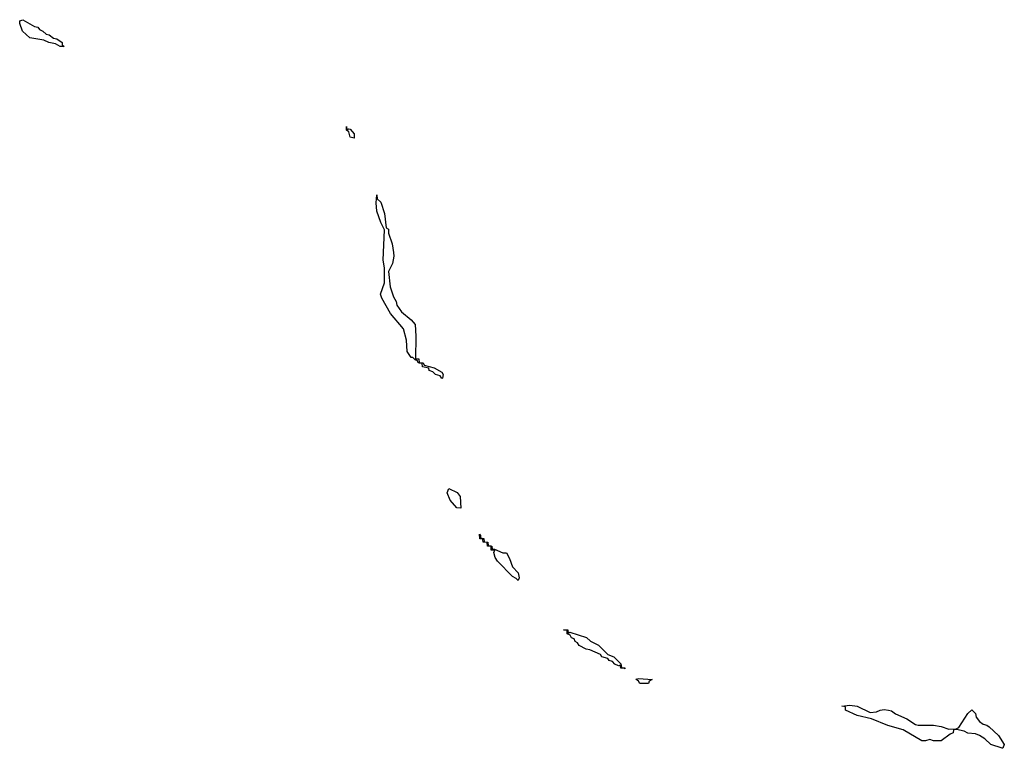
# Model space of a CAD drawing. Header units: inches. Extents: x 2397558 to 2568646, y 256209 to 449595.
# Tile 71 of 85: x 2451696 to 2456861, y 396150 to 399970. Entities that reach past the tile are written whole.
import ezdxf

# ---------------------------------------------------------------- set-up
doc = ezdxf.new("R2010")
doc.units = ezdxf.units.IN
doc.header["$MEASUREMENT"] = 0
doc.layers.add('C4359', color=7, linetype='Continuous')

msp = doc.modelspace()

# ---------------------------------------------------------------- linework, layer by layer
at = {"layer": 'C4359', "color": 6}
for points in [[(2451930, 399829.5), (2451908.7, 399830), (2451884.2, 399844.2), (2451849, 399850), (2451822.4, 399862.4), (2451750, 399875.3), (2451710, 399909.2), (2451696, 399950), (2451696.4, 399963.6), (2451712, 399970), (2451774.2, 399934.2), (2451790.7, 399930), (2451799.1, 399919.1), (2451818, 399910), (2451834.9, 399894.9), (2451850, 399890.4), (2451873.1, 399873.1), (2451890.7, 399870), (2451918.8, 399850), (2451918, 399838)], [(2453412.7, 399392.7), (2453422, 399398), (2453430, 399396.3), (2453450, 399370.7), (2453450, 399349), (2453430, 399354), (2453422, 399382), (2453409.8, 399390), (2453409.5, 399410.5)], [(2453910, 398089.4), (2453902, 398102), (2453878, 398110), (2453863.7, 398123.7), (2453844, 398130), (2453842, 398142), (2453809, 398150), (2453808, 398168), (2453786, 398170), (2453782, 398182), (2453770, 398186), (2453769.1, 398189.1), (2453758, 398198), (2453750, 398198), (2453729.4, 398230), (2453725.2, 398290), (2453709.3, 398349.3), (2453642, 398430), (2453595.3, 398510), (2453589, 398530), (2453609.2, 398590.8), (2453609.4, 398669.4), (2453602.7, 398710), (2453609, 398869), (2453590, 398906), (2453570, 398966), (2453566, 399010), (2453569, 399051), (2453571.3, 399031.3), (2453590, 399014), (2453610, 398954), (2453618, 398878), (2453630, 398872), (2453630.6, 398850.6), (2453650, 398794), (2453657.3, 398750), (2453658.8, 398730), (2453650.8, 398690.8), (2453631.3, 398650), (2453638.8, 398570), (2453656.8, 398516.8), (2453670, 398492), (2453673.7, 398473.7), (2453698, 398438), (2453750, 398396), (2453770, 398371.3), (2453774.8, 398310), (2453772, 398192), (2453790, 398191), (2453791.6, 398171.6), (2453812, 398170), (2453818, 398158), (2453870, 398144.7), (2453910, 398122), (2453918, 398110), (2453914, 398090)], [(2454010, 397408), (2453988.7, 397410), (2453954, 397450), (2453939, 397490), (2453947.3, 397512.7), (2453990, 397490.5), (2454006.8, 397470)], [(2454174, 397194), (2454186, 397194), (2454230, 397174), (2454250, 397174), (2454265.4, 397145.4), (2454280.7, 397100.7), (2454310.7, 397070), (2454316, 397044), (2454310, 397029.2), (2454300.4, 397040.4), (2454281.2, 397050), (2454202.7, 397130), (2454189.5, 397150.5), (2454184, 397176), (2454188, 397188), (2454170, 397189.2), (2454168.7, 397208.7), (2454150, 397209.3), (2454148.4, 397228.4), (2454128, 397230), (2454126, 397246), (2454110, 397248), (2454107.3, 397272.7), (2454114, 397266), (2454114, 397254), (2454131.3, 397250), (2454132.7, 397232.7), (2454151.3, 397230), (2454152.7, 397212.7), (2454172, 397210)], [(2454574, 396754), (2454582, 396758), (2454670, 396731.3), (2454691.1, 396711.1), (2454732, 396690), (2454781, 396641), (2454812, 396630), (2454850, 396592), (2454852.7, 396572.7), (2454870, 396571.3), (2454870, 396566), (2454868.9, 396568.9), (2454848.7, 396570), (2454846, 396586), (2454838, 396582), (2454818, 396590), (2454805.6, 396605.6), (2454788.7, 396610), (2454780.4, 396620.4), (2454749, 396630), (2454742, 396642), (2454686.8, 396666.8), (2454668, 396670), (2454630, 396689.3), (2454622, 396702), (2454609.2, 396710), (2454604, 396724), (2454590, 396729.2), (2454583.1, 396743.1), (2454568.7, 396750), (2454567.3, 396767.3), (2454548.7, 396770), (2454571.3, 396770)], [(2454990, 396489.7), (2454948.7, 396490), (2454942, 396502), (2454928.4, 396511.6), (2454944.7, 396515.3), (2455014, 396510), (2454998, 396502), (2454994, 396490)], [(2456156.9, 396336.9), (2456190, 396340.7), (2456209.7, 396350.3), (2456230, 396353.4), (2456254, 396350), (2456270, 396346), (2456290.6, 396330.6), (2456350, 396304.7), (2456394.8, 396274.8), (2456410, 396270.8), (2456490, 396271), (2456530, 396264.7), (2456570.7, 396250.7), (2456609.1, 396250.9), (2456622, 396258), (2456670, 396332), (2456690, 396350.5), (2456710, 396331.3), (2456713.7, 396313.7), (2456730.6, 396290.6), (2456750, 396276), (2456770, 396270.8), (2456782, 396262), (2456830, 396216), (2456861, 396170), (2456854, 396150), (2456850, 396149.6), (2456790, 396169.6), (2456759.1, 396199.1), (2456730, 396217.2), (2456710, 396225.2), (2456670, 396229.4), (2456650, 396239), (2456610, 396248), (2456594, 396246), (2456592, 396230), (2456576.3, 396223.7), (2456530, 396189.3), (2456490, 396188.7), (2456470, 396195.3), (2456448.4, 396188.4), (2456428.4, 396188.4), (2456330, 396246), (2456250, 396269.6), (2456163.6, 396303.6), (2456090, 396321.2), (2456028.7, 396350), (2456027.3, 396367.3), (2456008, 396370), (2456050, 396376), (2456090, 396370.8)]]:
    msp.add_lwpolyline(points, close=True, dxfattribs=at)

doc.saveas('drawing.dxf')
